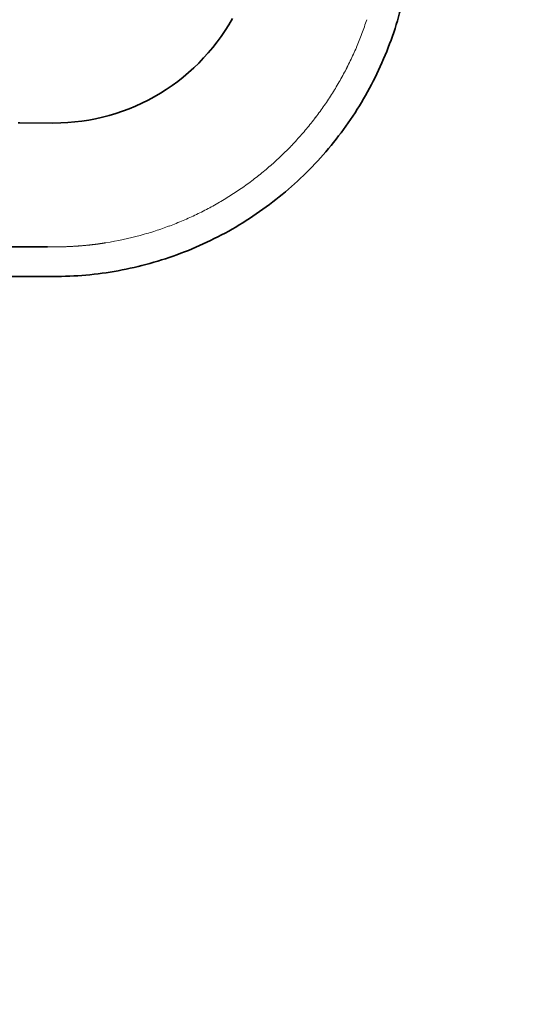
# Model space of a CAD drawing. Extents: x -512 to 1654, y -360 to 1280.
# Tile 42 of 200: x 560 to 658, y -143 to 50. Entities that reach past the tile are written whole.
import ezdxf
from ezdxf.enums import TextEntityAlignment as Align

# ---------------------------------------------------------------- set-up
doc = ezdxf.new("R2010")
doc.units = 0
doc.layers.get('0').update_dxf_attribs({"lineweight": 13})
doc.styles.get("Standard").update_dxf_attribs({"font": 'isocp.shx'})
doc.dimstyles.get("Standard").update_dxf_attribs({"dimtxt": 2.5, "dimasz": 2.5, "dimexe": 1.25, "dimexo": 0.625, "dimtad": 1, "dimcen": 2.5, "dimadec": 0, "dimazin": 0, "dimtfac": 1, "dimtmove": 0, "dimatfit": 0, "dimfxl": 0, "dimarcsym": 0})

# ---------------------------------------------------------------- blocks, each defined once
blk = doc.blocks.new('*D')
at = {"color": 7, "lineweight": 13}
for p, q in [((1018.12, 944.24), (1018.12, 1107.13)), ((1557.33, 911.87), (1557.33, 1107.13)), ((-313.56, 931.92), (-313.56, 1105.14)), ((636.77, 931.18), (636.77, 1105.14)), ((1018.12, 1105.13), (1557.33, 1105.13)), ((-313.56, 1103.14), (636.77, 1103.14)), ((1018.13, 978.55), (1018.13, 1027.51)), ((1042.72, 917.53), (1042.73, 1027.51)), ((1018.13, 1025.51), (1074.82, 1025.51)), ((159.6, 976.55), (-498.1, 976.56)), ((-496.1, 735.54), (-496.1, 976.56)), ((1651.38, 930.13), (1651.38, 856.54)), ((1554.36, 915.54), (1653.38, 915.54)), ((1537.21, 856.53), (1653.38, 856.54)), ((-13.45, 735.54), (-498.1, 735.54)), ((1018.12, 733.54), (1018.12, 666.52)), ((1248.09, 714.54), (1248.09, 666.52)), ((1018.12, 668.52), (1248.09, 668.52)), ((161.6, 229.58), (161.6, 487.04)), ((636.6, 229.06), (636.6, 487.04)), ((161.6, 485.04), (636.6, 485.04)), ((638.77, 399.31), (697.63, 399.31)), ((638.77, 399.31), (747.74, 399.31)), ((695.63, 324.25), (695.63, 399.31)), ((745.74, 169.34), (745.74, 399.31)), ((196.44, 324.25), (697.63, 324.25)), ((159.6, 253.39), (-436.37, 253.39)), ((-434.37, -82.6), (-434.37, 253.39)), ((221.84, 169.34), (747.74, 169.34)), ((-81.18, 93.67), (-81.18, -250.69)), ((404.39, 93.67), (404.39, -250.69)), ((159.6, -82.6), (-436.37, -82.6)), ((-81.18, -248.69), (404.39, -248.69))]:
    blk.add_line(p, q, dxfattribs=at)
for points in [[(1020.06, 1105.65), (1018.12, 1105.13), (1020.06, 1104.62)], [(1555.4, 1104.62), (1557.33, 1105.13), (1555.4, 1105.65)], [(-311.63, 1103.65), (-313.56, 1103.14), (-311.63, 1102.62)], [(634.84, 1102.62), (636.77, 1103.14), (634.84, 1103.65)], [(1020.06, 1026.03), (1018.13, 1025.51), (1020.06, 1024.99)], [(1040.8, 1024.99), (1042.73, 1025.51), (1040.8, 1026.03)], [(-495.59, 974.62), (-496.1, 976.56), (-496.62, 974.62)], [(1651.9, 913.61), (1651.38, 915.54), (1650.86, 913.61)], [(1650.86, 858.47), (1651.38, 856.54), (1651.9, 858.47)], [(-496.62, 737.47), (-496.1, 735.54), (-495.59, 737.47)], [(1020.06, 669.04), (1018.12, 668.52), (1020.06, 668)], [(1246.16, 668), (1248.09, 668.52), (1246.16, 669.04)], [(163.54, 485.56), (161.6, 485.04), (163.54, 484.52)], [(634.67, 484.52), (636.6, 485.04), (634.67, 485.56)], [(696.14, 397.37), (695.63, 399.31), (695.11, 397.37)], [(746.26, 397.37), (745.74, 399.31), (745.22, 397.37)], [(695.11, 326.19), (695.63, 324.25), (696.14, 326.19)], [(-433.85, 251.46), (-434.37, 253.39), (-434.89, 251.46)], [(745.22, 171.27), (745.74, 169.34), (746.26, 171.27)], [(-434.89, -80.67), (-434.37, -82.6), (-433.85, -80.67)], [(-79.25, -248.17), (-81.18, -248.69), (-79.25, -249.21)], [(402.46, -249.21), (404.39, -248.69), (402.46, -248.17)]]:
    blk.add_lwpolyline(points, dxfattribs=at)
for s, p, p2 in [('539', (1266.71, 1107.13), (1308.74, 1107.13)), ('950', (140.59, 1105.14), (182.62, 1105.14)), ('230', (1112.09, 670.52), (1154.12, 670.52)), ('475', (378.09, 487.04), (420.12, 487.04)), ('486', (140.59, -246.69), (182.62, -246.69))]:
    blk.add_text(s, height=14, dxfattribs=at).set_placement(p, p2, align=Align.FIT)
for s, rotation, p, p2 in [('25', 359.9976, (1047.73, 1027.51), (1074.82, 1027.51)), ('59', 90.0019, (1649.38, 903.04), (1649.38, 930.13)), ('241', 89.9998, (-498.1, 835.03), (-498.1, 877.06)), ('75', 90, (693.63, 348.24), (693.63, 375.32)), ('230', 90, (743.74, 263.31), (743.74, 305.34)), ('336', 90, (-436.37, 64.38), (-436.37, 106.41))]:
    blk.add_text(s, height=14, rotation=rotation, dxfattribs=at).set_placement(p, p2, align=Align.FIT)
blk = doc.blocks.new('BLOCK31')
at = {"color": 7, "lineweight": 35, "ltscale": 0.034142}
for p, q in [((439.17, -350.78), (439.86, -349.6)), ((437.67, -353.06), (438.44, -351.93)), ((438.44, -351.93), (439.17, -350.78)), ((436.87, -354.16), (437.67, -353.06)), ((435.14, -356.28), (436.02, -355.24)), ((436.02, -355.24), (436.87, -354.16)), ((433.28, -358.28), (434.23, -357.29)), ((434.23, -357.29), (435.14, -356.28)), ((431.29, -360.14), (432.3, -359.22)), ((432.3, -359.22), (433.28, -358.28)), ((429.17, -361.86), (430.24, -361.02)), ((430.24, -361.02), (431.29, -360.14)), ((425.78, -364.17), (426.94, -363.44)), ((426.94, -363.44), (428.06, -362.67)), ((428.06, -362.67), (429.17, -361.86)), ((422.18, -366.11), (423.4, -365.51)), ((423.4, -365.51), (424.6, -364.86)), ((424.6, -364.86), (425.78, -364.17)), ((418.39, -367.68), (419.67, -367.2)), ((419.67, -367.2), (420.93, -366.68)), ((420.93, -366.68), (422.18, -366.11)), ((410.45, -369.62), (411.8, -369.41)), ((411.8, -369.41), (413.14, -369.15)), ((413.14, -369.15), (414.47, -368.85)), ((414.47, -368.85), (415.79, -368.51)), ((415.79, -368.51), (417.1, -368.12)), ((417.1, -368.12), (418.39, -367.68)), ((406.37, -369.97), (407.73, -369.9)), ((407.73, -369.9), (409.09, -369.78)), ((409.09, -369.78), (410.45, -369.62))]:
    blk.add_line(p, q, dxfattribs=at)
at = {"color": 7, "lineweight": 35, "ltscale": 0.007072}
blk.add_line((398.02, -369.99), (398.31, -369.99), dxfattribs=at)
at = {"color": 7, "lineweight": 35, "ltscale": 0.162275}
blk.add_line((398.31, -369.99), (404.8, -370), dxfattribs=at)
at = {"color": 7, "lineweight": 35, "ltscale": 0.039184}
blk.add_line((404.8, -370), (406.37, -369.97), dxfattribs=at)
at = {"color": 7, "lineweight": 13}
for centre, radius, start, end in [((404.95, -329.98), 64.27, 340.7473, 342.0335), ((405.01, -330), 64.21, 339.4599, 340.7473), ((405.01, -329.99), 64.21, 336.8834, 338.1708), ((405.08, -330.02), 64.14, 338.171, 339.4599), ((404.95, -329.97), 64.28, 335.5974, 336.8835), ((404.97, -329.98), 64.25, 333.025, 334.3117), ((404.94, -329.97), 64.29, 334.3116, 335.5975), ((405.05, -330.02), 64.17, 331.7367, 333.0251), ((405.02, -330), 64.2, 329.1604, 330.4481), ((405.05, -330.02), 64.16, 330.4481, 331.7366), ((404.97, -329.97), 64.26, 327.8739, 329.1603), ((405.01, -330), 64.21, 325.3008, 326.5881), ((404.95, -329.96), 64.28, 326.588, 327.874), ((405.02, -330.01), 64.19, 324.0128, 325.3006), ((404.99, -329.98), 64.24, 321.4383, 322.7253), ((405.01, -330), 64.21, 322.7253, 324.0127), ((405.01, -330.01), 64.2, 318.8641, 320.1517), ((404.98, -329.98), 64.24, 320.1516, 321.4384), ((404.99, -329.98), 64.24, 316.2894, 317.5763), ((405.01, -330), 64.2, 317.5763, 318.8638), ((404.98, -329.98), 64.25, 315.0027, 316.2894), ((405.03, -330.02), 64.18, 312.4276, 313.7156), ((405, -329.99), 64.23, 313.7156, 315.0027), ((404.98, -329.97), 64.25, 309.8528, 311.1394), ((405.03, -330.02), 64.19, 311.1394, 312.4273), ((404.97, -329.96), 64.26, 307.2804, 308.5668), ((404.97, -329.95), 64.28, 308.5668, 309.8529), ((405, -330), 64.22, 303.4174, 304.7048), ((405.02, -330.03), 64.18, 304.7047, 305.9928), ((405.01, -330.01), 64.21, 305.993, 307.2805), ((405, -330), 64.22, 300.843, 302.1303), ((405, -329.99), 64.23, 302.1303, 303.4174), ((404.98, -329.96), 64.26, 296.9807, 298.2671), ((405.01, -330.02), 64.2, 298.267, 299.5548), ((405.02, -330.03), 64.18, 299.555, 300.843), ((405.01, -330.02), 64.19, 293.1207, 294.4085), ((404.98, -329.96), 64.26, 294.4084, 295.6948), ((404.97, -329.94), 64.29, 295.6948, 296.9807), ((405, -329.99), 64.23, 287.9709, 289.2581), ((405, -329.98), 64.23, 289.258, 290.545), ((405, -330), 64.22, 290.545, 291.8323), ((405.02, -330.03), 64.18, 291.8323, 293.1204), ((405, -330), 64.21, 279.0877, 285.2069), ((405, -329.99), 64.22, 285.2058, 286.683), ((405.01, -330.02), 64.2, 286.6832, 287.9709)]:
    blk.add_arc(centre, radius, start, end, dxfattribs=at)
at = {"color": 7, "lineweight": 35}
for points, degree, knots in [([(388.21, -400.08), (390.33, -400.06), (394.57, -400.02), (400.92, -399.97), (407.28, -400.05), (413.62, -399.56), (419.89, -398.49), (426.04, -396.86), (432.02, -394.67), (437.77, -391.96), (443.25, -388.73), (448.42, -385.02), (453.23, -380.86), (457.64, -376.28), (461.62, -371.31), (465.14, -366.01), (468.15, -360.41), (470.65, -354.56), (472.61, -348.51), (474, -342.3), (474.85, -335.99), (475.05, -329.64), (474.98, -323.28), (475, -316.93), (475, -310.57), (475, -304.22), (475, -297.86), (475, -291.51), (475, -285.15), (475, -278.8), (475, -272.44), (475, -266.09), (475, -259.73), (475, -253.38), (475, -247.02), (475, -240.67), (475, -234.31), (475, -227.96), (475, -221.6), (475, -215.25), (475, -208.89), (475, -202.54), (475, -196.18), (475, -189.83), (475, -183.47), (475, -177.12), (475, -170.76), (475, -164.41), (475, -158.05), (475, -151.7), (475, -145.34), (475, -138.99), (475, -132.63), (475, -126.28), (475, -119.92), (475, -113.57), (475, -107.21), (475, -100.86), (475, -94.5), (475, -88.15), (475, -81.79), (475, -75.44), (475, -69.08), (475, -62.73), (475, -56.37), (475, -50.02), (475, -43.66), (475, -37.31), (475, -30.95), (475, -26.72), (475, -24.6)], 3, [0, 0, 0, 0, 6.355211, 12.710266, 19.065063, 25.41775, 31.771119, 38.12358, 44.476024, 50.829303, 57.182705, 63.535712, 69.88823, 76.240746, 82.593515, 88.946628, 95.299578, 101.652125, 108.004668, 114.357891, 120.711228, 127.063631, 133.418551, 139.774453, 146.128948, 152.483395, 158.83817, 165.193183, 171.548345, 177.903566, 184.258756, 190.613864, 196.968899, 203.323878, 209.678814, 216.033722, 222.388617, 228.743514, 235.098425, 241.453349, 247.808287, 254.163237, 260.518199, 266.873172, 273.228156, 279.58315, 285.938153, 292.293164, 298.648184, 305.00321, 311.358243, 317.713281, 324.068325, 330.423372, 336.778424, 343.133478, 349.488535, 355.843593, 362.198652, 368.553711, 374.90877, 381.263828, 387.618883, 393.973936, 400.328986, 406.684032, 413.038776, 419.393514, 425.748247, 432.102972, 432.102972, 432.102972, 432.102972]), ([(403.76, -394.21), (402.97, -394.21), (402.18, -394.21), (401.39, -394.21), (399.75, -394.21), (398.1, -394.21), (397.58, -394.22), (396.73, -394.23), (395.87, -394.24)], 5, [0, 0, 0, 0, 0, 0, 5.500972, 5.500972, 5.500972, 11.472854, 11.472854, 11.472854, 11.472854, 11.472854, 11.472854])]:
    blk.add_open_spline(points, degree=degree, knots=knots, dxfattribs=at)
at = {"color": 7, "lineweight": 13}
blk.add_open_spline([(415.14, -393.41), (413.79, -393.63), (412.43, -393.81), (411.07, -393.95), (409.24, -394.09), (407.41, -394.17), (406.96, -394.19), (406.04, -394.21), (405.13, -394.22), (404.67, -394.22), (404.21, -394.22), (403.76, -394.21)], degree=5, knots=[0, 0, 0, 0, 0, 0, 9.574177, 9.574177, 9.574177, 12.764198, 12.764198, 12.764198, 15.953094, 15.953094, 15.953094, 15.953094, 15.953094, 15.953094], dxfattribs=at)

msp = doc.modelspace()

# ---------------------------------------------------------------- block references
at = {"lineweight": 0}
msp.add_blockref('BLOCK31', (161.604, 399.307), dxfattribs=at)

# ---------------------------------------------------------------- dimensions: what is measured, and where the dimension line sits
at = {"color": 0, "lineweight": 0}
for base, p1, p2, angle, middle, dimtype in [((-496.105, 735.539), (161.604, 976.554), (-11.453, 735.538), 269.9984, (-496.104, 856.047), 160), ((636.769, 1103.136), (-313.562, 929.922), (636.769, 929.183), 359.99809, (161.604, 1103.136), 160), ((-81.185, -248.691), (404.392, 95.674), (-81.185, 95.674), 180, (161.604, -248.691), 161), ((-434.37, -82.6), (161.604, 253.394), (161.604, -82.6), 270, (-434.37, 85.397), 161), ((695.627, 324.2535), (636.7694, 399.3067), (194.4376, 324.2535), 269.99857, (695.627, 361.7801), 160), ((745.74127, 169.34212), (636.76937, 399.3067), (219.84173, 169.34212), 269.99857, (745.74127, 284.32441), 160), ((1042.727, 1025.509), (1018.126, 976.554), (1042.723, 915.535), 359.9957, (1061.271, 1025.508), 160), ((1651.38, 856.536), (1552.361, 915.535), (1535.213, 856.532), 270.0005, (1651.378, 916.587), 160), ((1557.332, 1105.135), (1018.124, 942.237), (1557.332, 909.87), 359.99809, (1287.728, 1105.135), 160), ((1018.1244, 668.5175), (1248.089, 716.5384), (1018.1244, 735.5384), 179.99905, (1133.1067, 668.5175), 160)]:
    dim = msp.add_linear_dim(base=base, p1=p1, p2=p2, angle=angle, dimstyle='Standard', dxfattribs=at)
    dim.commit()
    dim.dimension.update_dxf_attribs({"geometry": '*D', "text_midpoint": middle, "dimtype": dimtype})

doc.saveas('drawing.dxf')
